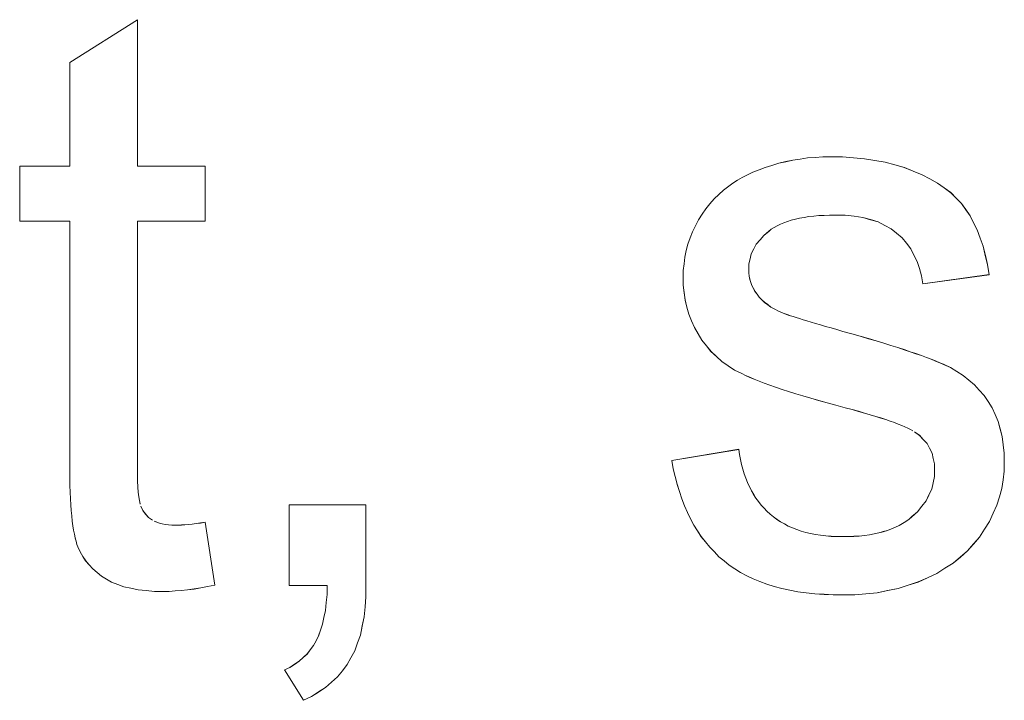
# Model space of a CAD drawing. Extents: x 229 to 926, y 37 to 878.
# Tile 123 of 194: x 350.68 to 354.94, y 799.07 to 802.01. Entities that reach past the tile are written whole.
import ezdxf

# ---------------------------------------------------------------- set-up
doc = ezdxf.new("R2010")
doc.units = 0
doc.layers.get('0').update_dxf_attribs({"lineweight": 13})
doc.layers.add('Beschriftung', color=7, linetype='Continuous', lineweight=25)
doc.layers.add('Beschriftung-A03ENJ5NI0', color=7, linetype='Continuous', lineweight=25)

# ---------------------------------------------------------------- blocks, each defined once
blk = doc.blocks.new('Referenz-A03ENJ5LI0', base_point=(255.7277, 65.704))
at = {"layer": 'Beschriftung', "color": 0, "lineweight": -2}
for p, q in [((350.8999, 801.8221), (351.192, 802.0064)), ((351.192, 802.0064), (351.192, 801.3736)), ((350.8999, 801.3736), (350.8999, 801.8221)), ((353.9326, 801.377), (353.9621, 801.3861)), ((353.9621, 801.3861), (353.9926, 801.393)), ((353.9926, 801.393), (354.0232, 801.3999)), ((354.0232, 801.3999), (354.0548, 801.4044)), ((354.0548, 801.4044), (354.0864, 801.409)), ((354.0864, 801.409), (354.1191, 801.4113)), ((354.1191, 801.4113), (354.1518, 801.4137)), ((354.1518, 801.4137), (354.1856, 801.4137)), ((354.1856, 801.4137), (354.2365, 801.4137)), ((354.2365, 801.4137), (354.2841, 801.4098)), ((354.2841, 801.4098), (354.3319, 801.4059)), ((354.3319, 801.4059), (354.3765, 801.3983)), ((354.3765, 801.3983), (354.4212, 801.3906)), ((354.4212, 801.3906), (354.4628, 801.3791)), ((354.4628, 801.3791), (354.5042, 801.3675)), ((350.6839, 801.1354), (350.6839, 801.3736)), ((350.6839, 801.3736), (350.8999, 801.3736)), ((351.192, 801.3736), (351.4843, 801.3736)), ((351.4843, 801.3736), (351.4843, 801.1354)), ((353.8037, 801.3251), (353.827, 801.3363)), ((353.827, 801.3363), (353.8503, 801.3475)), ((353.8503, 801.3475), (353.8767, 801.3576)), ((353.8767, 801.3576), (353.9031, 801.3678)), ((353.9031, 801.3678), (353.9326, 801.377)), ((354.5042, 801.3675), (354.5427, 801.3521)), ((354.5427, 801.3521), (354.5811, 801.3368)), ((354.5811, 801.3368), (354.6145, 801.3187)), ((353.7463, 801.2876), (353.7634, 801.3008)), ((353.7634, 801.3008), (353.7836, 801.313)), ((353.7836, 801.313), (353.8037, 801.3251)), ((354.6145, 801.3187), (354.648, 801.3006)), ((354.648, 801.3006), (354.6763, 801.2798)), ((353.6828, 801.232), (353.7031, 801.2512)), ((353.7031, 801.2512), (353.7235, 801.2705)), ((353.7235, 801.2705), (353.7463, 801.2876)), ((354.6763, 801.2798), (354.7047, 801.2591)), ((354.7047, 801.2591), (354.728, 801.2355)), ((353.6467, 801.1892), (353.6648, 801.2106)), ((353.6648, 801.2106), (353.6828, 801.232)), ((354.728, 801.2355), (354.7513, 801.2119)), ((354.7513, 801.2119), (354.7697, 801.1857)), ((353.6155, 801.1421), (353.6312, 801.1656)), ((353.6312, 801.1656), (353.6467, 801.1892)), ((354.7697, 801.1857), (354.788, 801.1594)), ((350.8999, 801.1354), (350.6839, 801.1354)), ((350.8999, 800.0918), (350.8999, 801.1354)), ((351.4843, 801.1354), (351.192, 801.1354)), ((351.192, 801.1354), (351.192, 800.0738)), ((353.6023, 801.1163), (353.6155, 801.1421)), ((353.969, 801.1227), (353.9546, 801.1161)), ((353.9834, 801.1293), (353.969, 801.1227)), ((353.9996, 801.1348), (353.9834, 801.1293)), ((354.0158, 801.1402), (353.9996, 801.1348)), ((354.0338, 801.1446), (354.0158, 801.1402)), ((354.0517, 801.149), (354.0338, 801.1446)), ((354.0715, 801.1522), (354.0517, 801.149)), ((354.0913, 801.1555), (354.0715, 801.1522)), ((354.1129, 801.1577), (354.0913, 801.1555)), ((354.1345, 801.1599), (354.1129, 801.1577)), ((354.1579, 801.161), (354.1345, 801.1599)), ((354.1814, 801.1621), (354.1579, 801.161)), ((354.2065, 801.1621), (354.1814, 801.1621)), ((354.2492, 801.1621), (354.2065, 801.1621)), ((354.2871, 801.1571), (354.2492, 801.1621)), ((354.3249, 801.1522), (354.2871, 801.1571)), ((354.3579, 801.1424), (354.3249, 801.1522)), ((354.391, 801.1327), (354.3579, 801.1424)), ((354.4193, 801.1179), (354.391, 801.1327)), ((354.788, 801.1594), (354.8035, 801.1287)), ((354.8035, 801.1287), (354.8189, 801.0981)), ((353.5792, 801.0636), (353.5891, 801.0905)), ((353.5891, 801.0905), (353.6023, 801.1163)), ((353.9187, 801.0921), (353.8972, 801.0745)), ((353.9295, 801.1009), (353.9187, 801.0921)), ((353.942, 801.1085), (353.9295, 801.1009)), ((353.9546, 801.1161), (353.942, 801.1085)), ((354.4474, 801.1032), (354.4193, 801.1179)), ((354.4708, 801.0835), (354.4474, 801.1032)), ((354.4942, 801.0639), (354.4708, 801.0835)), ((354.8189, 801.0981), (354.8316, 801.063)), ((353.5692, 801.0367), (353.5792, 801.0636)), ((353.881, 801.0556), (353.8648, 801.0365)), ((353.8972, 801.0745), (353.881, 801.0556)), ((354.513, 801.0404), (354.4942, 801.0639)), ((354.5317, 801.0169), (354.513, 801.0404)), ((354.8316, 801.063), (354.8441, 801.0279)), ((353.5561, 800.9807), (353.5626, 801.0086)), ((353.5626, 801.0086), (353.5692, 801.0367)), ((353.8433, 800.9955), (353.8379, 800.9736)), ((353.8541, 801.016), (353.8433, 800.9955)), ((353.8648, 801.0365), (353.8541, 801.016)), ((354.5458, 800.9896), (354.5317, 801.0169)), ((354.8441, 801.0279), (354.8539, 800.9883)), ((353.5528, 800.9516), (353.5561, 800.9807)), ((353.8379, 800.9736), (353.8325, 800.9516)), ((354.56, 800.9622), (354.5458, 800.9896)), ((354.5694, 800.9311), (354.56, 800.9622)), ((354.8539, 800.9883), (354.8636, 800.9488)), ((353.5495, 800.9224), (353.5528, 800.9516)), ((353.5495, 800.8922), (353.5495, 800.9224)), ((353.8325, 800.9516), (353.8325, 800.928)), ((353.8325, 800.928), (353.8325, 800.9131)), ((353.8325, 800.9131), (353.8347, 800.8989)), ((354.5789, 800.8999), (354.5694, 800.9311)), ((354.8636, 800.9488), (354.8705, 800.9048)), ((353.5495, 800.8589), (353.5495, 800.8922)), ((353.8347, 800.8989), (353.8369, 800.8847)), ((353.8369, 800.8847), (353.8415, 800.8712)), ((353.8415, 800.8712), (353.8459, 800.8578)), ((354.5838, 800.8648), (354.5789, 800.8999)), ((354.8705, 800.9048), (354.5838, 800.8648)), ((353.5534, 800.8272), (353.5495, 800.8589)), ((353.5575, 800.7954), (353.5534, 800.8272)), ((353.8459, 800.8578), (353.8527, 800.8451)), ((353.8527, 800.8451), (353.8593, 800.8324)), ((353.8593, 800.8324), (353.8683, 800.8205)), ((353.5655, 800.765), (353.5575, 800.7954)), ((353.8683, 800.8205), (353.8773, 800.808)), ((353.8773, 800.808), (353.8888, 800.7967)), ((353.8888, 800.7967), (353.9002, 800.7854)), ((353.9002, 800.7854), (353.9142, 800.7752)), ((353.5735, 800.7346), (353.5655, 800.765)), ((353.9142, 800.7752), (353.9282, 800.7649)), ((353.9282, 800.7649), (353.9448, 800.7557)), ((353.9448, 800.7557), (353.9614, 800.7465)), ((353.9614, 800.7465), (353.9805, 800.7384)), ((353.5856, 800.7058), (353.5735, 800.7346)), ((353.5976, 800.6768), (353.5856, 800.7058)), ((353.9805, 800.7384), (354.0023, 800.7307)), ((354.0023, 800.7307), (354.0131, 800.7271)), ((354.0131, 800.7271), (354.0239, 800.7235)), ((354.0239, 800.7235), (354.0374, 800.7194)), ((354.0374, 800.7194), (354.0509, 800.7151)), ((354.0509, 800.7151), (354.0671, 800.7102)), ((354.0671, 800.7102), (354.0833, 800.7053)), ((354.0833, 800.7053), (354.1021, 800.6997)), ((354.1021, 800.6997), (354.1209, 800.6941)), ((353.6137, 800.6494), (353.5976, 800.6768)), ((354.1209, 800.6941), (354.1424, 800.6878)), ((354.1424, 800.6878), (354.1639, 800.6815)), ((354.1639, 800.6815), (354.1881, 800.6745)), ((354.1881, 800.6745), (354.2122, 800.6675)), ((354.2122, 800.6675), (354.2391, 800.6598)), ((354.2391, 800.6598), (354.2779, 800.649)), ((353.6297, 800.6219), (353.6137, 800.6494)), ((353.6496, 800.5974), (353.6297, 800.6219)), ((354.2779, 800.649), (354.3138, 800.6386)), ((354.3138, 800.6386), (354.3497, 800.6283)), ((354.3497, 800.6283), (354.3827, 800.6183)), ((354.3827, 800.6183), (354.4156, 800.6084)), ((353.6693, 800.5729), (353.6496, 800.5974)), ((353.693, 800.5514), (353.6693, 800.5729)), ((354.4156, 800.6084), (354.4456, 800.5991)), ((354.4456, 800.5991), (354.4757, 800.5897)), ((354.4757, 800.5897), (354.5028, 800.5808)), ((354.5028, 800.5808), (354.5299, 800.5719)), ((354.5299, 800.5719), (354.554, 800.5635)), ((353.7165, 800.5298), (353.693, 800.5514)), ((353.7439, 800.5114), (353.7165, 800.5298)), ((354.554, 800.5635), (354.5782, 800.5551)), ((354.5782, 800.5551), (354.5994, 800.5471)), ((354.5994, 800.5471), (354.6207, 800.5393)), ((354.6207, 800.5393), (354.6391, 800.5319)), ((354.6391, 800.5319), (354.6574, 800.5244)), ((353.7712, 800.4928), (353.7439, 800.5114)), ((353.8024, 800.4773), (353.7712, 800.4928)), ((354.6574, 800.5244), (354.6728, 800.5175)), ((354.6728, 800.5175), (354.7035, 800.5037)), ((354.7035, 800.5037), (354.7309, 800.4867)), ((354.7309, 800.4867), (354.7583, 800.4697)), ((353.818, 800.4694), (353.8024, 800.4773)), ((353.8366, 800.4613), (353.818, 800.4694)), ((353.8552, 800.4532), (353.8366, 800.4613)), ((353.8769, 800.4447), (353.8552, 800.4532)), ((353.8987, 800.4362), (353.8769, 800.4447)), ((354.7583, 800.4697), (354.7825, 800.4495)), ((354.7825, 800.4495), (354.8067, 800.4295)), ((353.9235, 800.4273), (353.8987, 800.4362)), ((353.9483, 800.4185), (353.9235, 800.4273)), ((353.9762, 800.4093), (353.9483, 800.4185)), ((354.0041, 800.4), (353.9762, 800.4093)), ((354.0351, 800.3905), (354.0041, 800.4)), ((354.8067, 800.4295), (354.8275, 800.4062)), ((354.8275, 800.4062), (354.8483, 800.383)), ((354.0661, 800.381), (354.0351, 800.3905)), ((354.1001, 800.3711), (354.0661, 800.381)), ((354.1342, 800.3611), (354.1001, 800.3711)), ((354.1713, 800.3508), (354.1342, 800.3611)), ((354.8483, 800.383), (354.8658, 800.3565)), ((354.2086, 800.3405), (354.1713, 800.3508)), ((354.2488, 800.3298), (354.2086, 800.3405)), ((354.2786, 800.3219), (354.2488, 800.3298)), ((354.3057, 800.3144), (354.2786, 800.3219)), ((354.8658, 800.3565), (354.8833, 800.3301)), ((354.8833, 800.3301), (354.8964, 800.3004)), ((354.3328, 800.3068), (354.3057, 800.3144)), ((354.3571, 800.2996), (354.3328, 800.3068)), ((354.3815, 800.2924), (354.3571, 800.2996)), ((354.403, 800.2856), (354.3815, 800.2924)), ((354.4245, 800.2786), (354.403, 800.2856)), ((354.4432, 800.2722), (354.4245, 800.2786)), ((354.4619, 800.2657), (354.4432, 800.2722)), ((354.8964, 800.3004), (354.9096, 800.2708)), ((354.4779, 800.2595), (354.4619, 800.2657)), ((354.4937, 800.2533), (354.4779, 800.2595)), ((354.5069, 800.2475), (354.4937, 800.2533)), ((354.52, 800.2417), (354.5069, 800.2475)), ((354.5304, 800.2362), (354.52, 800.2417)), ((354.5407, 800.2308), (354.5304, 800.2362)), ((354.9096, 800.2708), (354.9184, 800.2381)), ((354.9184, 800.2381), (354.9271, 800.2052)), ((354.5698, 800.2107), (354.5482, 800.2256)), ((354.586, 800.193), (354.5698, 800.2107)), ((354.6022, 800.1753), (354.586, 800.193)), ((354.9271, 800.2052), (354.9315, 800.1692)), ((353.5004, 800.1026), (353.789, 800.1503)), ((353.789, 800.1503), (353.792, 800.1275)), ((354.6131, 800.1547), (354.6022, 800.1753)), ((354.6238, 800.1342), (354.6131, 800.1547)), ((354.9315, 800.1692), (354.9359, 800.1333)), ((353.5066, 800.0667), (353.5004, 800.1026)), ((353.792, 800.1275), (353.7965, 800.1059)), ((353.7965, 800.1059), (353.8009, 800.0844)), ((354.6292, 800.111), (354.6238, 800.1342)), ((354.6346, 800.0877), (354.6292, 800.111)), ((354.9359, 800.1333), (354.9359, 800.094)), ((350.8999, 800.0572), (350.8999, 800.0918)), ((351.192, 800.0738), (351.192, 800.0409)), ((353.5146, 800.0328), (353.5066, 800.0667)), ((353.8009, 800.0844), (353.8067, 800.0642)), ((353.8067, 800.0642), (353.8125, 800.0441)), ((354.6346, 800.0617), (354.6346, 800.0877)), ((354.6346, 800.0326), (354.6346, 800.0617)), ((354.9359, 800.094), (354.9359, 800.0557)), ((350.9005, 800.0256), (350.8999, 800.0572)), ((350.901, 799.994), (350.9005, 800.0256)), ((351.192, 800.0409), (351.193, 800.0139)), ((353.5227, 799.999), (353.5146, 800.0328)), ((353.8125, 800.0441), (353.8195, 800.0253)), ((353.8195, 800.0253), (353.8267, 800.0064)), ((354.6285, 800.0055), (354.6346, 800.0326)), ((354.9306, 800.0185), (354.9253, 799.9813)), ((354.9359, 800.0557), (354.9306, 800.0185)), ((350.9021, 799.9654), (350.901, 799.994)), ((351.193, 800.0139), (351.194, 799.9869)), ((351.194, 799.9869), (351.1959, 799.9657)), ((353.5329, 799.9674), (353.5227, 799.999)), ((353.8267, 800.0064), (353.8352, 799.9889)), ((353.8352, 799.9889), (353.8437, 799.9715)), ((354.6102, 799.953), (354.6225, 799.9783)), ((354.6225, 799.9783), (354.6285, 800.0055)), ((354.9253, 799.9813), (354.9145, 799.9452)), ((350.9032, 799.9367), (350.9021, 799.9654)), ((350.9049, 799.911), (350.9032, 799.9367)), ((351.1959, 799.9657), (351.1978, 799.9445)), ((351.1978, 799.9445), (351.2006, 799.9292)), ((353.5429, 799.9359), (353.5329, 799.9674)), ((353.555, 799.9065), (353.5429, 799.9359)), ((353.8437, 799.9715), (353.8535, 799.9553)), ((353.8535, 799.9553), (353.8634, 799.9391)), ((353.8634, 799.9391), (353.8747, 799.9243)), ((354.5979, 799.9276), (354.6102, 799.953)), ((354.9145, 799.9452), (354.9038, 799.9091)), ((350.9066, 799.8854), (350.9049, 799.911)), ((351.2006, 799.9292), (351.2036, 799.914)), ((351.2074, 799.9046), (351.215, 799.8858)), ((351.8472, 799.5614), (351.8472, 799.9102)), ((351.8472, 799.9102), (352.1793, 799.9102)), ((352.1793, 799.9102), (352.1793, 799.5614)), ((353.5671, 799.8771), (353.555, 799.9065)), ((353.8747, 799.9243), (353.8859, 799.9094)), ((353.8859, 799.9094), (353.8985, 799.896)), ((353.8985, 799.896), (353.9111, 799.8825)), ((354.5614, 799.8808), (354.5797, 799.9042)), ((354.5797, 799.9042), (354.5979, 799.9276)), ((354.9038, 799.9091), (354.8878, 799.8741)), ((350.9088, 799.8628), (350.9066, 799.8854)), ((350.911, 799.8401), (350.9088, 799.8628)), ((351.215, 799.8858), (351.2276, 799.8708)), ((351.2276, 799.8708), (351.2401, 799.8559)), ((351.2401, 799.8559), (351.2574, 799.8448)), ((353.5811, 799.85), (353.5671, 799.8771)), ((353.5953, 799.8228), (353.5811, 799.85)), ((353.9111, 799.8825), (353.9251, 799.8703)), ((353.9251, 799.8703), (353.939, 799.8581)), ((353.939, 799.8581), (353.9543, 799.8476)), ((353.9543, 799.8476), (353.9696, 799.8369)), ((354.5108, 799.839), (354.5247, 799.8484)), ((354.5247, 799.8484), (354.5368, 799.8593)), ((354.5368, 799.8593), (354.5614, 799.8808)), ((354.8878, 799.8741), (354.8718, 799.8391)), ((350.9138, 799.8203), (350.911, 799.8401)), ((350.9166, 799.8006), (350.9138, 799.8203)), ((351.2661, 799.8392), (351.2767, 799.835)), ((351.2767, 799.835), (351.2872, 799.8308)), ((351.2872, 799.8308), (351.2996, 799.8281)), ((351.2996, 799.8281), (351.312, 799.8253)), ((351.312, 799.8253), (351.3263, 799.8239)), ((351.3263, 799.8239), (351.3405, 799.8226)), ((351.3405, 799.8226), (351.3567, 799.8226)), ((351.3567, 799.8226), (351.3688, 799.8226)), ((351.3688, 799.8226), (351.3828, 799.8233)), ((351.3828, 799.8233), (351.3969, 799.8241)), ((351.3969, 799.8241), (351.4129, 799.8257)), ((351.4129, 799.8257), (351.4287, 799.8273)), ((351.4287, 799.8273), (351.4466, 799.8296)), ((351.4466, 799.8296), (351.4644, 799.832)), ((351.4644, 799.832), (351.4843, 799.8351)), ((351.4843, 799.8351), (351.526, 799.5639)), ((353.6113, 799.7979), (353.5953, 799.8228)), ((353.9696, 799.8369), (353.9863, 799.8277)), ((353.9863, 799.8277), (354.0031, 799.8186)), ((354.0031, 799.8186), (354.0213, 799.8111)), ((354.0213, 799.8111), (354.0394, 799.8034)), ((354.4318, 799.8), (354.4489, 799.8067)), ((354.4489, 799.8067), (354.466, 799.8134)), ((354.466, 799.8134), (354.4815, 799.8215)), ((354.4815, 799.8215), (354.497, 799.8296)), ((354.497, 799.8296), (354.5108, 799.839)), ((354.8504, 799.8052), (354.8291, 799.7713)), ((354.8718, 799.8391), (354.8504, 799.8052)), ((350.9199, 799.7838), (350.9166, 799.8006)), ((350.9233, 799.7672), (350.9199, 799.7838)), ((350.9272, 799.7534), (350.9233, 799.7672)), ((353.6274, 799.7729), (353.6113, 799.7979)), ((353.6455, 799.7502), (353.6274, 799.7729)), ((354.0394, 799.8034), (354.0588, 799.7973)), ((354.0588, 799.7973), (354.0783, 799.7912)), ((354.0783, 799.7912), (354.0992, 799.7867)), ((354.0992, 799.7867), (354.1201, 799.7821)), ((354.1201, 799.7821), (354.1424, 799.7791)), ((354.1424, 799.7791), (354.1647, 799.776)), ((354.1647, 799.776), (354.1883, 799.7745)), ((354.1883, 799.7745), (354.2121, 799.773)), ((354.2121, 799.773), (354.2371, 799.773)), ((354.2371, 799.773), (354.2623, 799.773)), ((354.2623, 799.773), (354.2859, 799.7744)), ((354.2859, 799.7744), (354.3095, 799.7757)), ((354.3095, 799.7757), (354.3316, 799.7783)), ((354.3316, 799.7783), (354.3535, 799.7811)), ((354.3535, 799.7811), (354.3739, 799.7851)), ((354.3739, 799.7851), (354.3943, 799.7892)), ((354.3943, 799.7892), (354.413, 799.7946)), ((354.413, 799.7946), (354.4318, 799.8)), ((354.8291, 799.7713), (354.803, 799.7413)), ((350.9311, 799.7396), (350.9272, 799.7534)), ((350.9356, 799.7289), (350.9311, 799.7396)), ((350.9445, 799.7073), (350.9356, 799.7289)), ((353.6636, 799.7274), (353.6455, 799.7502)), ((353.6837, 799.7069), (353.6636, 799.7274)), ((354.803, 799.7413), (354.7769, 799.7113)), ((350.9567, 799.6878), (350.9445, 799.7073)), ((350.9688, 799.6683), (350.9567, 799.6878)), ((353.7037, 799.6863), (353.6837, 799.7069)), ((353.7259, 799.6681), (353.7037, 799.6863)), ((354.7461, 799.6851), (354.7153, 799.6589)), ((354.7769, 799.7113), (354.7461, 799.6851)), ((350.9842, 799.651), (350.9688, 799.6683)), ((350.9997, 799.6336), (350.9842, 799.651)), ((353.7479, 799.6497), (353.7259, 799.6681)), ((353.7725, 799.6337), (353.7479, 799.6497)), ((354.6796, 799.6365), (354.6441, 799.6141)), ((354.7153, 799.6589), (354.6796, 799.6365)), ((351.0183, 799.6182), (350.9997, 799.6336)), ((351.0369, 799.6029), (351.0183, 799.6182)), ((351.0588, 799.5897), (351.0369, 799.6029)), ((353.7971, 799.6177), (353.7725, 799.6337)), ((353.8242, 799.6039), (353.7971, 799.6177)), ((353.8513, 799.5902), (353.8242, 799.6039)), ((354.6039, 799.5957), (354.5636, 799.5771)), ((354.6441, 799.6141), (354.6039, 799.5957)), ((351.0808, 799.5764), (351.0588, 799.5897)), ((351.1071, 799.5665), (351.0808, 799.5764)), ((351.1334, 799.5565), (351.1071, 799.5665)), ((351.1643, 799.5499), (351.1334, 799.5565)), ((351.1951, 799.5434), (351.1643, 799.5499)), ((351.466, 799.552), (351.4367, 799.5469)), ((351.4952, 799.5571), (351.466, 799.552)), ((351.526, 799.5639), (351.4952, 799.5571)), ((352.0124, 799.5614), (351.8472, 799.5614)), ((352.0112, 799.5227), (352.0124, 799.5614)), ((352.1793, 799.5614), (352.1793, 799.5132)), ((353.8808, 799.5787), (353.8513, 799.5902)), ((353.9104, 799.5673), (353.8808, 799.5787)), ((353.9425, 799.5581), (353.9104, 799.5673)), ((353.9746, 799.5489), (353.9425, 799.5581)), ((354.4777, 799.5493), (354.4322, 799.5399)), ((354.5207, 799.5631), (354.4777, 799.5493)), ((354.5636, 799.5771), (354.5207, 799.5631)), ((351.2303, 799.5401), (351.1951, 799.5434)), ((351.2656, 799.5366), (351.2303, 799.5401)), ((351.3054, 799.5366), (351.2656, 799.5366)), ((351.3297, 799.5366), (351.3054, 799.5366)), ((351.3557, 799.5385), (351.3297, 799.5366)), ((351.3816, 799.5401), (351.3557, 799.5385)), ((351.4092, 799.5435), (351.3816, 799.5401)), ((351.4367, 799.5469), (351.4092, 799.5435)), ((352.0076, 799.4882), (352.0112, 799.5227)), ((352.1793, 799.5132), (352.1753, 799.4696)), ((354.0092, 799.5421), (353.9746, 799.5489)), ((354.0438, 799.5352), (354.0092, 799.5421)), ((354.0808, 799.5307), (354.0438, 799.5352)), ((354.1179, 799.526), (354.0808, 799.5307)), ((354.1576, 799.5238), (354.1179, 799.526)), ((354.1972, 799.5215), (354.1576, 799.5238)), ((354.2393, 799.5215), (354.1972, 799.5215)), ((354.2902, 799.5215), (354.2393, 799.5215)), ((354.3384, 799.5261), (354.2902, 799.5215)), ((354.3866, 799.5307), (354.3384, 799.5261)), ((354.4322, 799.5399), (354.3866, 799.5307)), ((352.0039, 799.454), (352.0076, 799.4882)), ((352.1753, 799.4696), (352.1712, 799.426)), ((351.9917, 799.3944), (351.9978, 799.4242)), ((351.9978, 799.4242), (352.0039, 799.454)), ((352.1712, 799.426), (352.1631, 799.387)), ((351.9832, 799.3691), (351.9917, 799.3944)), ((352.1631, 799.387), (352.155, 799.348)), ((351.9637, 799.3231), (351.9746, 799.3438)), ((351.9746, 799.3438), (351.9832, 799.3691)), ((352.155, 799.348), (352.1428, 799.3137)), ((351.9387, 799.2841), (351.9527, 799.3024)), ((351.9527, 799.3024), (351.9637, 799.3231)), ((352.1428, 799.3137), (352.1307, 799.2794)), ((351.9077, 799.2503), (351.9247, 799.266)), ((351.9247, 799.266), (351.9387, 799.2841)), ((352.1307, 799.2794), (352.1145, 799.2497)), ((351.8504, 799.2082), (351.8704, 799.2214)), ((351.8704, 799.2214), (351.8906, 799.2346)), ((351.8906, 799.2346), (351.9077, 799.2503)), ((352.0983, 799.2201), (352.0774, 799.1937)), ((352.1145, 799.2497), (352.0983, 799.2201)), ((351.8272, 799.1976), (351.8504, 799.2082)), ((351.9089, 799.066), (351.8272, 799.1976)), ((352.0564, 799.1674), (352.0307, 799.1444)), ((352.0774, 799.1937), (352.0564, 799.1674)), ((352.0307, 799.1444), (352.005, 799.1214)), ((351.9441, 799.0823), (351.9089, 799.066)), ((351.9745, 799.1019), (351.9441, 799.0823)), ((352.005, 799.1214), (351.9745, 799.1019))]:
    blk.add_line(p, q, dxfattribs=at)
blk = doc.blocks.new('Referenz-A03ENJ62I0', base_point=(255.7277, 65.7055))
at = {"layer": 'Beschriftung-A03ENJ5NI0', "color": 0, "lineweight": -2}
for p, q in [((350.8999, 801.8219), (351.1921, 802.0062)), ((351.1921, 802.0062), (351.1921, 801.3735)), ((350.8999, 801.3735), (350.8999, 801.8219)), ((353.9327, 801.3768), (353.9622, 801.386)), ((353.9622, 801.386), (353.9927, 801.3928)), ((353.9927, 801.3928), (354.0233, 801.3998)), ((354.0233, 801.3998), (354.0549, 801.4043)), ((354.0549, 801.4043), (354.0865, 801.4089)), ((354.0865, 801.4089), (354.1192, 801.4112)), ((354.1192, 801.4112), (354.1519, 801.4135)), ((354.1519, 801.4135), (354.1856, 801.4135)), ((354.1856, 801.4135), (354.2365, 801.4135)), ((354.2365, 801.4135), (354.2842, 801.4096)), ((354.2842, 801.4096), (354.332, 801.4057)), ((354.332, 801.4057), (354.3766, 801.3981)), ((354.3766, 801.3981), (354.4213, 801.3904)), ((354.4213, 801.3904), (354.4629, 801.3789)), ((354.4629, 801.3789), (354.5043, 801.3673)), ((350.684, 801.1352), (350.684, 801.3735)), ((350.684, 801.3735), (350.8999, 801.3735)), ((351.1921, 801.3735), (351.4843, 801.3735)), ((351.4843, 801.3735), (351.4843, 801.1352)), ((353.8038, 801.3249), (353.8271, 801.3362)), ((353.8271, 801.3362), (353.8504, 801.3473)), ((353.8504, 801.3473), (353.8768, 801.3575)), ((353.8768, 801.3575), (353.9032, 801.3677)), ((353.9032, 801.3677), (353.9327, 801.3768)), ((354.5043, 801.3673), (354.5427, 801.352)), ((354.5427, 801.352), (354.5812, 801.3366)), ((354.5812, 801.3366), (354.6146, 801.3185)), ((353.7464, 801.2874), (353.7635, 801.3006)), ((353.7635, 801.3006), (353.7837, 801.3128)), ((353.7837, 801.3128), (353.8038, 801.3249)), ((354.6146, 801.3185), (354.648, 801.3005)), ((354.648, 801.3005), (354.6764, 801.2797)), ((353.6828, 801.2319), (353.7032, 801.2511)), ((353.7032, 801.2511), (353.7236, 801.2703)), ((353.7236, 801.2703), (353.7464, 801.2874)), ((354.6764, 801.2797), (354.7047, 801.2589)), ((354.7047, 801.2589), (354.7281, 801.2353)), ((353.6468, 801.1891), (353.6648, 801.2104)), ((353.6648, 801.2104), (353.6828, 801.2319)), ((354.7281, 801.2353), (354.7514, 801.2118)), ((354.7514, 801.2118), (354.7698, 801.1855)), ((353.6156, 801.1419), (353.6313, 801.1655)), ((353.6313, 801.1655), (353.6468, 801.1891)), ((354.7698, 801.1855), (354.788, 801.1593)), ((350.8999, 801.1352), (350.684, 801.1352)), ((350.8999, 800.0916), (350.8999, 801.1352)), ((351.4843, 801.1352), (351.1921, 801.1352)), ((351.1921, 801.1352), (351.1921, 800.0737)), ((353.6024, 801.1161), (353.6156, 801.1419)), ((353.9691, 801.1225), (353.9547, 801.116)), ((353.9835, 801.1291), (353.9691, 801.1225)), ((353.9997, 801.1346), (353.9835, 801.1291)), ((354.0158, 801.1401), (353.9997, 801.1346)), ((354.0338, 801.1444), (354.0158, 801.1401)), ((354.0518, 801.1489), (354.0338, 801.1444)), ((354.0716, 801.1521), (354.0518, 801.1489)), ((354.0914, 801.1554), (354.0716, 801.1521)), ((354.113, 801.1575), (354.0914, 801.1554)), ((354.1345, 801.1598), (354.113, 801.1575)), ((354.158, 801.1608), (354.1345, 801.1598)), ((354.1815, 801.162), (354.158, 801.1608)), ((354.2066, 801.162), (354.1815, 801.162)), ((354.2493, 801.162), (354.2066, 801.162)), ((354.2871, 801.157), (354.2493, 801.162)), ((354.325, 801.1521), (354.2871, 801.157)), ((354.358, 801.1423), (354.325, 801.1521)), ((354.3911, 801.1325), (354.358, 801.1423)), ((354.4193, 801.1177), (354.3911, 801.1325)), ((354.788, 801.1593), (354.8036, 801.1286)), ((354.8036, 801.1286), (354.819, 801.0979)), ((353.5793, 801.0635), (353.5891, 801.0903)), ((353.5891, 801.0903), (353.6024, 801.1161)), ((353.9187, 801.0919), (353.8972, 801.0744)), ((353.9296, 801.1007), (353.9187, 801.0919)), ((353.9421, 801.1083), (353.9296, 801.1007)), ((353.9547, 801.116), (353.9421, 801.1083)), ((354.4475, 801.103), (354.4193, 801.1177)), ((354.4708, 801.0834), (354.4475, 801.103)), ((354.4943, 801.0638), (354.4708, 801.0834)), ((354.819, 801.0979), (354.8316, 801.0629)), ((353.5693, 801.0365), (353.5793, 801.0635)), ((353.8811, 801.0554), (353.8649, 801.0364)), ((353.8972, 801.0744), (353.8811, 801.0554)), ((354.513, 801.0402), (354.4943, 801.0638)), ((354.5318, 801.0168), (354.513, 801.0402)), ((354.8316, 801.0629), (354.8442, 801.0277)), ((353.5561, 800.9805), (353.5626, 801.0085)), ((353.5626, 801.0085), (353.5693, 801.0365)), ((353.8433, 800.9953), (353.838, 800.9734)), ((353.8542, 801.0159), (353.8433, 800.9953)), ((353.8649, 801.0364), (353.8542, 801.0159)), ((354.5459, 800.9894), (354.5318, 801.0168)), ((354.8442, 801.0277), (354.854, 800.9881)), ((353.5528, 800.9514), (353.5561, 800.9805)), ((353.838, 800.9734), (353.8326, 800.9514)), ((354.56, 800.962), (354.5459, 800.9894)), ((354.5695, 800.9309), (354.56, 800.962)), ((354.854, 800.9881), (354.8637, 800.9487)), ((353.5495, 800.9222), (353.5528, 800.9514)), ((353.5495, 800.8921), (353.5495, 800.9222)), ((353.8326, 800.9514), (353.8326, 800.9278)), ((353.8326, 800.9278), (353.8326, 800.913)), ((353.8326, 800.913), (353.8348, 800.8987)), ((354.579, 800.8997), (354.5695, 800.9309)), ((354.8637, 800.9487), (354.8706, 800.9047)), ((353.5495, 800.8588), (353.5495, 800.8921)), ((353.8348, 800.8987), (353.837, 800.8845)), ((353.837, 800.8845), (353.8415, 800.8711)), ((353.8415, 800.8711), (353.846, 800.8576)), ((354.5839, 800.8647), (354.579, 800.8997)), ((354.8706, 800.9047), (354.5839, 800.8647)), ((353.5535, 800.827), (353.5495, 800.8588)), ((353.5575, 800.7952), (353.5535, 800.827)), ((353.846, 800.8576), (353.8527, 800.8449)), ((353.8527, 800.8449), (353.8594, 800.8322)), ((353.8594, 800.8322), (353.8684, 800.8203)), ((353.5655, 800.7649), (353.5575, 800.7952)), ((353.8684, 800.8203), (353.8773, 800.8078)), ((353.8773, 800.8078), (353.8888, 800.7966)), ((353.8888, 800.7966), (353.9002, 800.7852)), ((353.9002, 800.7852), (353.9143, 800.775)), ((353.5736, 800.7345), (353.5655, 800.7649)), ((353.9143, 800.775), (353.9283, 800.7648)), ((353.9283, 800.7648), (353.9449, 800.7555)), ((353.9449, 800.7555), (353.9615, 800.7464)), ((353.9615, 800.7464), (353.9806, 800.7382)), ((353.5857, 800.7056), (353.5736, 800.7345)), ((353.5977, 800.6767), (353.5857, 800.7056)), ((353.9806, 800.7382), (354.0024, 800.7305)), ((354.0024, 800.7305), (354.0132, 800.7269)), ((354.0132, 800.7269), (354.024, 800.7234)), ((354.024, 800.7234), (354.0375, 800.7192)), ((354.0375, 800.7192), (354.051, 800.715)), ((354.051, 800.715), (354.0672, 800.7101)), ((354.0672, 800.7101), (354.0833, 800.7052)), ((354.0833, 800.7052), (354.1021, 800.6996)), ((354.1021, 800.6996), (354.121, 800.6939)), ((353.6137, 800.6492), (353.5977, 800.6767)), ((354.121, 800.6939), (354.1425, 800.6877)), ((354.1425, 800.6877), (354.164, 800.6814)), ((354.164, 800.6814), (354.1881, 800.6744)), ((354.1881, 800.6744), (354.2122, 800.6673)), ((354.2122, 800.6673), (354.2392, 800.6596)), ((354.2392, 800.6596), (354.278, 800.6488)), ((353.6298, 800.6217), (353.6137, 800.6492)), ((353.6496, 800.5973), (353.6298, 800.6217)), ((354.278, 800.6488), (354.3139, 800.6384)), ((354.3139, 800.6384), (354.3498, 800.6281)), ((354.3498, 800.6281), (354.3827, 800.6182)), ((354.3827, 800.6182), (354.4157, 800.6083)), ((353.6694, 800.5727), (353.6496, 800.5973)), ((353.693, 800.5513), (353.6694, 800.5727)), ((354.4157, 800.6083), (354.4457, 800.5989)), ((354.4457, 800.5989), (354.4758, 800.5895)), ((354.4758, 800.5895), (354.5029, 800.5807)), ((354.5029, 800.5807), (354.53, 800.5718)), ((354.53, 800.5718), (354.5541, 800.5633)), ((353.7166, 800.5297), (353.693, 800.5513)), ((353.7439, 800.5112), (353.7166, 800.5297)), ((354.5541, 800.5633), (354.5783, 800.5549)), ((354.5783, 800.5549), (354.5995, 800.547)), ((354.5995, 800.547), (354.6208, 800.5391)), ((354.6208, 800.5391), (354.6391, 800.5317)), ((354.6391, 800.5317), (354.6574, 800.5243)), ((353.7713, 800.4927), (353.7439, 800.5112)), ((353.8025, 800.4771), (353.7713, 800.4927)), ((354.6574, 800.5243), (354.6728, 800.5173)), ((354.6728, 800.5173), (354.7035, 800.5036)), ((354.7035, 800.5036), (354.731, 800.4865)), ((354.731, 800.4865), (354.7584, 800.4695)), ((353.818, 800.4693), (353.8025, 800.4771)), ((353.8366, 800.4612), (353.818, 800.4693)), ((353.8553, 800.4531), (353.8366, 800.4612)), ((353.877, 800.4446), (353.8553, 800.4531)), ((353.8988, 800.4361), (353.877, 800.4446)), ((354.7584, 800.4695), (354.7826, 800.4494)), ((354.7826, 800.4494), (354.8067, 800.4293)), ((353.9235, 800.4272), (353.8988, 800.4361)), ((353.9484, 800.4184), (353.9235, 800.4272)), ((353.9763, 800.4092), (353.9484, 800.4184)), ((354.0042, 800.3999), (353.9763, 800.4092)), ((354.0352, 800.3903), (354.0042, 800.3999)), ((354.8067, 800.4293), (354.8275, 800.4061)), ((354.8275, 800.4061), (354.8484, 800.3828)), ((354.0662, 800.3808), (354.0352, 800.3903)), ((354.1002, 800.3709), (354.0662, 800.3808)), ((354.1343, 800.361), (354.1002, 800.3709)), ((354.1714, 800.3506), (354.1343, 800.361)), ((354.8484, 800.3828), (354.8659, 800.3563)), ((354.2086, 800.3403), (354.1714, 800.3506)), ((354.2489, 800.3296), (354.2086, 800.3403)), ((354.2787, 800.3218), (354.2489, 800.3296)), ((354.3058, 800.3142), (354.2787, 800.3218)), ((354.8659, 800.3563), (354.8834, 800.3299)), ((354.8834, 800.3299), (354.8965, 800.3003)), ((354.3329, 800.3066), (354.3058, 800.3142)), ((354.3572, 800.2995), (354.3329, 800.3066)), ((354.3816, 800.2923), (354.3572, 800.2995)), ((354.403, 800.2855), (354.3816, 800.2923)), ((354.4245, 800.2785), (354.403, 800.2855)), ((354.4433, 800.272), (354.4245, 800.2785)), ((354.4619, 800.2656), (354.4433, 800.272)), ((354.8965, 800.3003), (354.9097, 800.2707)), ((354.4779, 800.2593), (354.4619, 800.2656)), ((354.4938, 800.2532), (354.4779, 800.2593)), ((354.507, 800.2473), (354.4938, 800.2532)), ((354.52, 800.2416), (354.507, 800.2473)), ((354.5304, 800.2361), (354.52, 800.2416)), ((354.5407, 800.2306), (354.5304, 800.2361)), ((354.9097, 800.2707), (354.9185, 800.2379)), ((354.9185, 800.2379), (354.9271, 800.2051)), ((354.5698, 800.2106), (354.5482, 800.2255)), ((354.5861, 800.1928), (354.5698, 800.2106)), ((354.6023, 800.1751), (354.5861, 800.1928)), ((354.9271, 800.2051), (354.9316, 800.1691)), ((353.5005, 800.1025), (353.789, 800.1501)), ((353.789, 800.1501), (353.7921, 800.1273)), ((354.6131, 800.1546), (354.6023, 800.1751)), ((354.6239, 800.1341), (354.6131, 800.1546)), ((354.9316, 800.1691), (354.9359, 800.1331)), ((353.5066, 800.0665), (353.5005, 800.1025)), ((353.7921, 800.1273), (353.7965, 800.1058)), ((353.7965, 800.1058), (353.8009, 800.0843)), ((354.6293, 800.1108), (354.6239, 800.1341)), ((354.6347, 800.0876), (354.6293, 800.1108)), ((354.9359, 800.1331), (354.9359, 800.0939)), ((350.8999, 800.0571), (350.8999, 800.0916)), ((351.1921, 800.0737), (351.1921, 800.0408)), ((353.5147, 800.0326), (353.5066, 800.0665)), ((353.8009, 800.0843), (353.8067, 800.0641)), ((353.8067, 800.0641), (353.8125, 800.0439)), ((354.6347, 800.0615), (354.6347, 800.0876)), ((354.6347, 800.0325), (354.6347, 800.0615)), ((354.9359, 800.0939), (354.9359, 800.0556)), ((350.9005, 800.0254), (350.8999, 800.0571)), ((350.901, 799.9938), (350.9005, 800.0254)), ((351.1921, 800.0408), (351.1931, 800.0137)), ((353.5228, 799.9989), (353.5147, 800.0326)), ((353.8125, 800.0439), (353.8196, 800.0251)), ((353.8196, 800.0251), (353.8268, 800.0063)), ((354.6286, 800.0053), (354.6347, 800.0325)), ((354.9306, 800.0184), (354.9253, 799.9811)), ((354.9359, 800.0556), (354.9306, 800.0184)), ((350.9022, 799.9653), (350.901, 799.9938)), ((351.1931, 800.0137), (351.1941, 799.9867)), ((351.1941, 799.9867), (351.196, 799.9655)), ((353.5329, 799.9673), (353.5228, 799.9989)), ((353.8268, 800.0063), (353.8352, 799.9888)), ((353.8352, 799.9888), (353.8438, 799.9713)), ((354.6103, 799.9528), (354.6225, 799.9781)), ((354.6225, 799.9781), (354.6286, 800.0053)), ((354.9253, 799.9811), (354.9146, 799.945)), ((350.9033, 799.9366), (350.9022, 799.9653)), ((350.9049, 799.9109), (350.9033, 799.9366)), ((351.196, 799.9655), (351.1979, 799.9444)), ((351.1979, 799.9444), (351.2007, 799.9291)), ((353.5429, 799.9358), (353.5329, 799.9673)), ((353.5551, 799.9064), (353.5429, 799.9358)), ((353.8438, 799.9713), (353.8536, 799.9551)), ((353.8536, 799.9551), (353.8635, 799.939)), ((353.8635, 799.939), (353.8748, 799.9241)), ((354.598, 799.9275), (354.6103, 799.9528)), ((354.9146, 799.945), (354.9039, 799.9089)), ((350.9066, 799.8852), (350.9049, 799.9109)), ((351.2007, 799.9291), (351.2036, 799.9138)), ((351.2075, 799.9044), (351.2151, 799.8857)), ((351.8473, 799.5613), (351.8473, 799.91)), ((351.8473, 799.91), (352.1794, 799.91)), ((352.1794, 799.91), (352.1794, 799.5613)), ((353.5672, 799.8769), (353.5551, 799.9064)), ((353.8748, 799.9241), (353.886, 799.9093)), ((353.886, 799.9093), (353.8986, 799.8958)), ((353.8986, 799.8958), (353.9112, 799.8823)), ((354.5614, 799.8807), (354.5797, 799.904)), ((354.5797, 799.904), (354.598, 799.9275)), ((354.9039, 799.9089), (354.8879, 799.874)), ((350.9089, 799.8626), (350.9066, 799.8852)), ((350.9111, 799.8399), (350.9089, 799.8626)), ((351.2151, 799.8857), (351.2276, 799.8707)), ((351.2276, 799.8707), (351.2401, 799.8557)), ((351.2401, 799.8557), (351.2575, 799.8447)), ((353.5812, 799.8498), (353.5672, 799.8769)), ((353.5954, 799.8227), (353.5812, 799.8498)), ((353.9112, 799.8823), (353.9251, 799.8701)), ((353.9251, 799.8701), (353.9391, 799.858)), ((353.9391, 799.858), (353.9544, 799.8474)), ((353.9544, 799.8474), (353.9697, 799.8367)), ((354.5109, 799.8389), (354.5247, 799.8483)), ((354.5247, 799.8483), (354.5369, 799.8591)), ((354.5369, 799.8591), (354.5614, 799.8807)), ((354.8879, 799.874), (354.8718, 799.8389)), ((350.9139, 799.8202), (350.9111, 799.8399)), ((350.9167, 799.8005), (350.9139, 799.8202)), ((351.2662, 799.839), (351.2768, 799.8348)), ((351.2768, 799.8348), (351.2873, 799.8307)), ((351.2873, 799.8307), (351.2997, 799.8279)), ((351.2997, 799.8279), (351.3121, 799.8252)), ((351.3121, 799.8252), (351.3264, 799.8238)), ((351.3264, 799.8238), (351.3406, 799.8224)), ((351.3406, 799.8224), (351.3568, 799.8224)), ((351.3568, 799.8224), (351.3689, 799.8224)), ((351.3689, 799.8224), (351.3829, 799.8231)), ((351.3829, 799.8231), (351.3969, 799.8239)), ((351.3969, 799.8239), (351.4129, 799.8256)), ((351.4129, 799.8256), (351.4288, 799.8271)), ((351.4288, 799.8271), (351.4467, 799.8295)), ((351.4467, 799.8295), (351.4645, 799.8318)), ((351.4645, 799.8318), (351.4843, 799.835)), ((351.4843, 799.835), (351.5261, 799.5638)), ((353.6114, 799.7977), (353.5954, 799.8227)), ((353.9697, 799.8367), (353.9864, 799.8276)), ((353.9864, 799.8276), (354.0032, 799.8184)), ((354.0032, 799.8184), (354.0213, 799.8109)), ((354.0213, 799.8109), (354.0395, 799.8032)), ((354.4318, 799.7998), (354.449, 799.8065)), ((354.449, 799.8065), (354.466, 799.8133)), ((354.466, 799.8133), (354.4816, 799.8213)), ((354.4816, 799.8213), (354.497, 799.8295)), ((354.497, 799.8295), (354.5109, 799.8389)), ((354.8505, 799.805), (354.8291, 799.7712)), ((354.8718, 799.8389), (354.8505, 799.805)), ((350.92, 799.7837), (350.9167, 799.8005)), ((350.9234, 799.767), (350.92, 799.7837)), ((350.9273, 799.7532), (350.9234, 799.767)), ((353.6275, 799.7728), (353.6114, 799.7977)), ((353.6456, 799.7501), (353.6275, 799.7728)), ((354.0395, 799.8032), (354.0589, 799.7972)), ((354.0589, 799.7972), (354.0784, 799.7911)), ((354.0784, 799.7911), (354.0993, 799.7866)), ((354.0993, 799.7866), (354.1201, 799.7819)), ((354.1201, 799.7819), (354.1425, 799.7789)), ((354.1425, 799.7789), (354.1648, 799.7759)), ((354.1648, 799.7759), (354.1884, 799.7743)), ((354.1884, 799.7743), (354.2121, 799.7729)), ((354.2121, 799.7729), (354.2371, 799.7729)), ((354.2371, 799.7729), (354.2624, 799.7729)), ((354.2624, 799.7729), (354.286, 799.7742)), ((354.286, 799.7742), (354.3096, 799.7755)), ((354.3096, 799.7755), (354.3316, 799.7782)), ((354.3316, 799.7782), (354.3536, 799.7809)), ((354.3536, 799.7809), (354.374, 799.785)), ((354.374, 799.785), (354.3944, 799.7891)), ((354.3944, 799.7891), (354.4131, 799.7944)), ((354.4131, 799.7944), (354.4318, 799.7998)), ((354.8291, 799.7712), (354.8031, 799.7411)), ((350.9312, 799.7395), (350.9273, 799.7532)), ((350.9356, 799.7288), (350.9312, 799.7395)), ((350.9446, 799.7071), (350.9356, 799.7288)), ((353.6637, 799.7273), (353.6456, 799.7501)), ((353.6837, 799.7068), (353.6637, 799.7273)), ((354.8031, 799.7411), (354.777, 799.7111)), ((350.9568, 799.6877), (350.9446, 799.7071)), ((350.9689, 799.6681), (350.9568, 799.6877)), ((353.7038, 799.6861), (353.6837, 799.7068)), ((353.7259, 799.6679), (353.7038, 799.6861)), ((354.7462, 799.6849), (354.7154, 799.6587)), ((354.777, 799.7111), (354.7462, 799.6849)), ((350.9843, 799.6508), (350.9689, 799.6681)), ((350.9997, 799.6334), (350.9843, 799.6508)), ((353.748, 799.6496), (353.7259, 799.6679)), ((353.7725, 799.6335), (353.748, 799.6496)), ((354.6797, 799.6363), (354.6442, 799.6139)), ((354.7154, 799.6587), (354.6797, 799.6363)), ((351.0184, 799.618), (350.9997, 799.6334)), ((351.037, 799.6028), (351.0184, 799.618)), ((351.0589, 799.5895), (351.037, 799.6028)), ((353.7971, 799.6175), (353.7725, 799.6335)), ((353.8242, 799.6038), (353.7971, 799.6175)), ((353.8513, 799.59), (353.8242, 799.6038)), ((354.604, 799.5955), (354.5636, 799.577)), ((354.6442, 799.6139), (354.604, 799.5955)), ((351.0808, 799.5763), (351.0589, 799.5895)), ((351.1072, 799.5663), (351.0808, 799.5763)), ((351.1335, 799.5564), (351.1072, 799.5663)), ((351.1643, 799.5497), (351.1335, 799.5564)), ((351.1952, 799.5432), (351.1643, 799.5497)), ((351.466, 799.5519), (351.4368, 799.5467)), ((351.4953, 799.5569), (351.466, 799.5519)), ((351.5261, 799.5638), (351.4953, 799.5569)), ((352.0124, 799.5613), (351.8473, 799.5613)), ((352.0113, 799.5225), (352.0124, 799.5613)), ((352.1794, 799.5613), (352.1794, 799.5131)), ((353.8809, 799.5785), (353.8513, 799.59)), ((353.9105, 799.5672), (353.8809, 799.5785)), ((353.9425, 799.5579), (353.9105, 799.5672)), ((353.9747, 799.5488), (353.9425, 799.5579)), ((354.4778, 799.5491), (354.4323, 799.5398)), ((354.5207, 799.563), (354.4778, 799.5491)), ((354.5636, 799.577), (354.5207, 799.563)), ((351.2304, 799.5399), (351.1952, 799.5432)), ((351.2657, 799.5365), (351.2304, 799.5399)), ((351.3055, 799.5365), (351.2657, 799.5365)), ((351.3298, 799.5365), (351.3055, 799.5365)), ((351.3557, 799.5383), (351.3298, 799.5365)), ((351.3817, 799.54), (351.3557, 799.5383)), ((351.4093, 799.5434), (351.3817, 799.54)), ((351.4368, 799.5467), (351.4093, 799.5434)), ((352.0077, 799.4881), (352.0113, 799.5225)), ((352.1794, 799.5131), (352.1753, 799.4695)), ((354.0092, 799.5419), (353.9747, 799.5488)), ((354.0438, 799.5351), (354.0092, 799.5419)), ((354.0809, 799.5305), (354.0438, 799.5351)), ((354.118, 799.5259), (354.0809, 799.5305)), ((354.1577, 799.5236), (354.118, 799.5259)), ((354.1973, 799.5214), (354.1577, 799.5236)), ((354.2393, 799.5214), (354.1973, 799.5214)), ((354.2902, 799.5214), (354.2393, 799.5214)), ((354.3385, 799.5259), (354.2902, 799.5214)), ((354.3866, 799.5306), (354.3385, 799.5259)), ((354.4323, 799.5398), (354.3866, 799.5306)), ((352.0039, 799.4538), (352.0077, 799.4881)), ((352.1753, 799.4695), (352.1712, 799.4258)), ((351.9917, 799.3942), (351.9979, 799.424)), ((351.9979, 799.424), (352.0039, 799.4538)), ((352.1712, 799.4258), (352.1632, 799.3868)), ((351.9832, 799.3689), (351.9917, 799.3942)), ((352.1632, 799.3868), (352.1551, 799.3479)), ((351.9638, 799.323), (351.9747, 799.3437)), ((351.9747, 799.3437), (351.9832, 799.3689)), ((352.1551, 799.3479), (352.1429, 799.3136)), ((351.9388, 799.284), (351.9527, 799.3022)), ((351.9527, 799.3022), (351.9638, 799.323)), ((352.1429, 799.3136), (352.1308, 799.2792)), ((351.9077, 799.2502), (351.9248, 799.2658)), ((351.9248, 799.2658), (351.9388, 799.284)), ((352.1308, 799.2792), (352.1146, 799.2496)), ((351.8504, 799.2081), (351.8705, 799.2212)), ((351.8705, 799.2212), (351.8907, 799.2344)), ((351.8907, 799.2344), (351.9077, 799.2502)), ((352.0984, 799.2199), (352.0774, 799.1935)), ((352.1146, 799.2496), (352.0984, 799.2199)), ((351.8272, 799.1974), (351.8504, 799.2081)), ((351.909, 799.0658), (351.8272, 799.1974)), ((352.0565, 799.1672), (352.0308, 799.1443)), ((352.0774, 799.1935), (352.0565, 799.1672)), ((352.0308, 799.1443), (352.005, 799.1213)), ((351.9441, 799.0821), (351.909, 799.0658)), ((351.9746, 799.1017), (351.9441, 799.0821)), ((352.005, 799.1213), (351.9746, 799.1017))]:
    blk.add_line(p, q, dxfattribs=at)

msp = doc.modelspace()

# ---------------------------------------------------------------- block references
at = {"color": 251, "lineweight": 13, "ltscale": 0.13, "true_color": 0x606060}
for name, p in [('Referenz-A03ENJ5LI0', (255.7277, 65.704)), ('Referenz-A03ENJ62I0', (255.7277, 65.7055))]:
    msp.add_blockref(name, p, dxfattribs=at)

doc.saveas('drawing.dxf')
